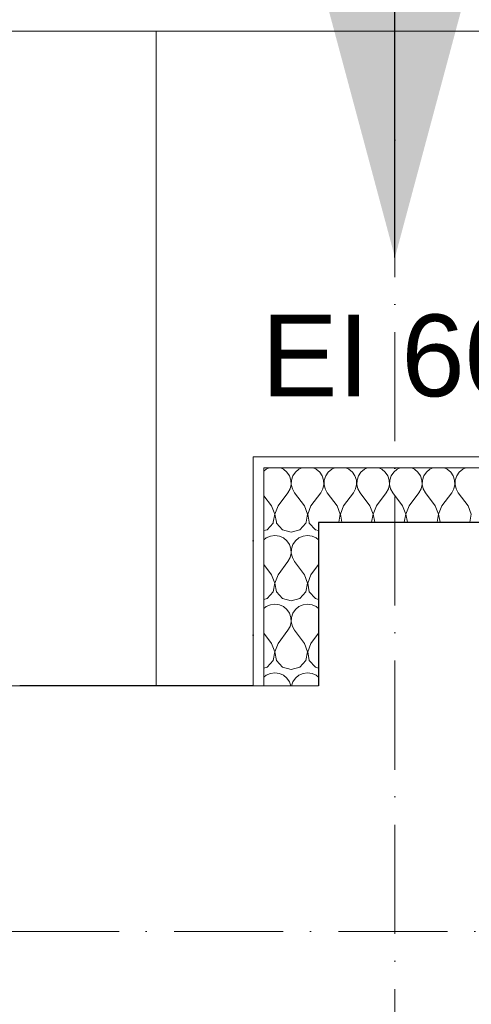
# Model space of a CAD drawing. Header units: millimetres. Extents: x 1700 to 4670, y 990 to 3874.
# Tile 98 of 110: x 3026 to 3109, y 2821 to 3002. Entities that reach past the tile are written whole.
import ezdxf

# ---------------------------------------------------------------- set-up
doc = ezdxf.new("R2010")
doc.units = ezdxf.units.MM
for name, pattern in [('Kropki i Kreski', [300, 200, -50, 0, -50]), ('Przerywana gęsta', [180, 120, -60]), ('Wipeout_Contour', [1000, 0, -1000])]:
    doc.linetypes.add(name, pattern=pattern)
doc.layers.get('0').update_dxf_attribs({"lineweight": 0})
for name, color, linetype, lineweight in [('Nowe_280-A Dachy Powłoki_Nr_pióra__19', 255, 'Continuous', 0), ('Nowe_280-A Dachy Powłoki_Nr_pióra__92', 7, 'Continuous', 13), ('Nowe_410-K Osie_Nr_pióra__18', 9, 'Continuous', 13), ('Nowe_420-K Ściany_Nr_pióra__1', 7, 'Continuous', 13), ('Nowe_420-K Ściany_Nr_pióra__174', 7, 'Continuous', 5), ('Nowe_420-K Ściany_Nr_pióra__21', 7, 'Continuous', 25), ('Nowe_420-K Ściany_Nr_pióra__27', 7, 'Continuous', 25), ('Nowe_420-K Ściany_Nr_pióra__47', 7, 'Continuous', 15), ('Nowe_820-G Rysunki Obrazki_Nr_pióra__85', 7, 'Continuous', 13), ('Nowe_830-G Teksty Etykiety_Nr_pióra__1', 7, 'Continuous', 13)]:
    doc.layers.add(name, color=color, linetype=linetype, lineweight=lineweight)
doc.layers.add('Nowe_420-K Ściany', color=7, linetype='Continuous')
doc.styles.add('STYL_AUTOMATYCZNY_3', font='txt')
doc.dimstyles.new('STYL_AUTOMATYCZNY__4', dxfattribs={"dimtxt": 0.18, "dimasz": 182.4, "dimexe": 0.18, "dimexo": 0.0625, "dimgap": 0, "dimtad": 0, "dimtih": 1, "dimtoh": 1, "dimdec": 4, "dimzin": 0, "dimdsep": 46, "dimtxsty": 'Standard', "dimcen": 0.09, "dimadec": 0, "dimazin": 0, "dimtfac": 1, "dimtdec": 4, "dimtmove": 0, "dimatfit": 3, "dimldrblk": 'ARROWHEAD_5', "dimfxl": 1, "dimtolj": 1, "dimtzin": 0, "dimarcsym": 0})

# ---------------------------------------------------------------- blocks, each defined once
blk = doc.blocks.new('ARROWHEAD_5')
at = {"linetype": 'Continuous', "lineweight": 0}
blk.add_hatch(color=0, dxfattribs=at).paths.add_polyline_path([(-1, 0.2679), (0, 0), (-1, -0.2679)])
at = {"color": 0, "linetype": 'Continuous', "lineweight": 0}
blk.add_line((0, 0), (-1, 0), dxfattribs=at)

msp = doc.modelspace()

# ---------------------------------------------------------------- linework, layer by layer
at = {"layer": 'Nowe_280-A Dachy Powłoki_Nr_pióra__19', "color": 252, "linetype": 'Continuous', "lineweight": 0, "flags": 128}
msp.add_lwpolyline([(3122.79, 2999.41), (2769.79, 2999.41)], dxfattribs=at)
at = {"layer": 'Nowe_280-A Dachy Powłoki_Nr_pióra__92', "color": 252, "linetype": 'Przerywana gęsta', "lineweight": 13, "flags": 128}
for points in [[(2841.04, 2999.41), (3051.04, 2999.41)], [(3051.04, 2999.41), (3051.04, 2879.41)], [(3051.04, 2879.41), (2841.04, 2879.41)]]:
    msp.add_lwpolyline(points, dxfattribs=at)

# ---------------------------------------------------------------- texts
at = {"layer": 'Nowe_830-G Teksty Etykiety_Nr_pióra__1', "color": 252, "linetype": 'Continuous', "lineweight": 13, "insert": (3094.79, 2947.5), "char_height": 15, "attachment_point": 2, "style": 'STYL_AUTOMATYCZNY_3'}
msp.add_mtext('\\A1;{\\pqc;\\fArial|b0|i0|c238|p0;\\W1.000000;EI 60}', dxfattribs=at)

# ---------------------------------------------------------------- leaders
at = {"layer": 'Nowe_820-G Rysunki Obrazki_Nr_pióra__85', "color": 252, "linetype": 'Continuous', "lineweight": 13}
msp.add_leader([(3094.79, 2957.97), (3094.79, 3028.62), (3333.76, 3028.91)], dimstyle='STYL_AUTOMATYCZNY__4', dxfattribs=at)

# ---------------------------------------------------------------- next in the draw order: wipeouts: each hides what was drawn before it
at = {"color": 252, "linetype": 'Wipeout_Contour', "lineweight": 0, "ltscale": 42539.047292}
msp.add_wipeout([(3026.04, 2816.41), (3156.79, 2816.41), (3156.79, 2879.41), (3026.04, 2879.41)], dxfattribs=at).dxf.layer = 'Nowe_420-K Ściany'

# ---------------------------------------------------------------- next in the draw order: linework, layer by layer
at = {"layer": 'Nowe_410-K Osie_Nr_pióra__18', "color": 9, "linetype": 'Kropki i Kreski', "lineweight": 13, "ltscale": 0.1}
msp.add_line((1910.53, 2834.41), (4644.85, 2834.41), dxfattribs=at)
at = {"layer": 'Nowe_420-K Ściany_Nr_pióra__27', "color": 252, "linetype": 'Continuous', "lineweight": 25, "flags": 128}
msp.add_lwpolyline([(3080.79, 2879.41), (3026.04, 2879.41)], dxfattribs=at)

# ---------------------------------------------------------------- next in the draw order: wipeouts: each hides what was drawn before it
at = {"color": 252, "linetype": 'Wipeout_Contour', "lineweight": 0, "ltscale": 41774.254004}
msp.add_wipeout([(3068.79, 2921.41), (3068.79, 2879.41), (3070.79, 2879.41), (3070.79, 2921.41)], dxfattribs=at).dxf.layer = 'Nowe_420-K Ściany'

# ---------------------------------------------------------------- next in the draw order: hatches: boundary and pattern name
at = {"layer": 'Nowe_420-K Ściany', "linetype": 'Continuous', "lineweight": 0}
h = msp.add_hatch(dxfattribs=at)
h.set_pattern_fill('Tynk_0001', color=252, scale=0.1, style=0, pattern_type=2)
h.set_pattern_definition([(0, (2028.786, 2819.407), (0, 17.3205), [0, -10]), (0, (2033.786, 2828.067), (0, 17.3205), [0, -10])])
h.paths.add_polyline_path([(3068.79, 2921.41), (3068.79, 2879.41), (3070.79, 2879.41), (3070.79, 2921.41)])

# ---------------------------------------------------------------- next in the draw order: linework, layer by layer
at = {"layer": 'Nowe_420-K Ściany_Nr_pióra__1', "color": 252, "linetype": 'Continuous', "lineweight": 13, "flags": 128}
msp.add_lwpolyline([(3068.79, 2921.41), (3068.79, 2879.41)], dxfattribs=at)
at = {"layer": 'Nowe_420-K Ściany_Nr_pióra__47', "color": 252, "linetype": 'Continuous', "lineweight": 15, "flags": 128}
msp.add_lwpolyline([(3070.79, 2921.41), (3068.79, 2921.41)], dxfattribs=at)

# ---------------------------------------------------------------- next in the draw order: wipeouts: each hides what was drawn before it
at = {"color": 252, "linetype": 'Wipeout_Contour', "lineweight": 0, "ltscale": 42910.730342}
msp.add_wipeout([(3070.79, 2919.41), (3122.79, 2919.41), (3122.79, 2921.41), (3070.79, 2921.41)], dxfattribs=at).dxf.layer = 'Nowe_420-K Ściany'
at = {"color": 252, "linetype": 'Wipeout_Contour', "lineweight": 0, "ltscale": 41991.577139}
msp.add_wipeout([(3070.79, 2879.41), (3080.79, 2879.41), (3080.79, 2909.41), (3070.79, 2909.41)], dxfattribs=at).dxf.layer = 'Nowe_420-K Ściany'

# ---------------------------------------------------------------- next in the draw order: linework, layer by layer
at = {"layer": 'Nowe_420-K Ściany_Nr_pióra__1', "color": 252, "linetype": 'Continuous', "lineweight": 13}
for p, q in [((3122.79, 2921.41), (3070.79, 2921.41)), ((3070.79, 2909.41), (3070.79, 2879.41))]:
    msp.add_line(p, q, dxfattribs=at)
at = {"layer": 'Nowe_420-K Ściany_Nr_pióra__174', "color": 252, "linetype": 'Continuous', "lineweight": 5}
for p, q in [((3070.79, 2907.89), (3071.36, 2908.06)), ((3071.36, 2908.06), (3072.47, 2909.27)), ((3072.47, 2909.27), (3072.5, 2909.41)), ((3073.08, 2909.41), (3073.1, 2909.27)), ((3073.1, 2909.27), (3074.21, 2908.06)), ((3074.21, 2908.06), (3075.79, 2907.61)), ((3075.79, 2907.61), (3077.36, 2908.06)), ((3077.36, 2908.06), (3078.47, 2909.27)), ((3078.47, 2909.27), (3078.5, 2909.41)), ((3079.08, 2909.41), (3079.1, 2909.27)), ((3079.1, 2909.27), (3080.21, 2908.06)), ((3080.21, 2908.06), (3080.79, 2907.89)), ((3071.21, 2906.56), (3070.79, 2906.21)), ((3071.97, 2906.89), (3071.21, 2906.56)), ((3072.79, 2907.01), (3071.97, 2906.89)), ((3073.61, 2906.89), (3072.79, 2907.01)), ((3074.36, 2906.56), (3073.61, 2906.89)), ((3075, 2906.03), (3074.36, 2906.56)), ((3075.47, 2905.35), (3075, 2906.03)), ((3076.57, 2906.03), (3076.1, 2905.35)), ((3077.21, 2906.56), (3076.57, 2906.03)), ((3077.97, 2906.89), (3077.21, 2906.56)), ((3078.79, 2907.01), (3077.97, 2906.89)), ((3079.61, 2906.89), (3078.79, 2907.01)), ((3080.36, 2906.56), (3079.61, 2906.89)), ((3080.79, 2906.21), (3080.36, 2906.56)), ((3075.73, 2904.56), (3075.47, 2905.35)), ((3075.77, 2903.74), (3075.73, 2904.56)), ((3075.84, 2904.56), (3075.8, 2903.74)), ((3076.1, 2905.35), (3075.84, 2904.56)), ((3075.19, 2902.21), (3075.59, 2902.93)), ((3075.59, 2902.93), (3075.77, 2903.74)), ((3075.8, 2903.74), (3075.99, 2902.93)), ((3075.99, 2902.93), (3076.39, 2902.21)), ((3072.19, 2899.81), (3070.79, 2901.67)), ((3073.39, 2899.81), (3075.19, 2902.21)), ((3078.19, 2899.81), (3076.39, 2902.21)), ((3079.39, 2899.81), (3080.79, 2901.67)), ((3072.77, 2898.28), (3072.19, 2899.81)), ((3073.39, 2899.81), (3072.8, 2898.28)), ((3078.77, 2898.28), (3078.19, 2899.81)), ((3079.39, 2899.81), (3078.8, 2898.28)), ((3072.47, 2896.67), (3072.77, 2898.28)), ((3072.8, 2898.28), (3073.1, 2896.67)), ((3078.47, 2896.67), (3078.77, 2898.28)), ((3078.8, 2898.28), (3079.1, 2896.67)), ((3070.79, 2895.29), (3071.36, 2895.46)), ((3071.36, 2895.46), (3072.47, 2896.67)), ((3073.1, 2896.67), (3074.21, 2895.46)), ((3074.21, 2895.46), (3075.79, 2895.01)), ((3075.79, 2895.01), (3077.36, 2895.46)), ((3077.36, 2895.46), (3078.47, 2896.67)), ((3079.1, 2896.67), (3080.21, 2895.46)), ((3080.21, 2895.46), (3080.79, 2895.29)), ((3071.21, 2893.96), (3070.79, 2893.61)), ((3071.97, 2894.29), (3071.21, 2893.96)), ((3072.79, 2894.41), (3071.97, 2894.29)), ((3073.61, 2894.29), (3072.79, 2894.41)), ((3074.36, 2893.96), (3073.61, 2894.29)), ((3075, 2893.43), (3074.36, 2893.96)), ((3075.47, 2892.75), (3075, 2893.43)), ((3076.57, 2893.43), (3076.1, 2892.75)), ((3077.21, 2893.96), (3076.57, 2893.43)), ((3077.97, 2894.29), (3077.21, 2893.96)), ((3078.79, 2894.41), (3077.97, 2894.29)), ((3079.61, 2894.29), (3078.79, 2894.41)), ((3080.36, 2893.96), (3079.61, 2894.29)), ((3080.79, 2893.61), (3080.36, 2893.96)), ((3075.73, 2891.96), (3075.47, 2892.75)), ((3075.77, 2891.14), (3075.73, 2891.96)), ((3075.84, 2891.96), (3075.8, 2891.14)), ((3076.1, 2892.75), (3075.84, 2891.96)), ((3073.39, 2887.21), (3075.19, 2889.61)), ((3075.19, 2889.61), (3075.59, 2890.33)), ((3075.59, 2890.33), (3075.77, 2891.14)), ((3075.8, 2891.14), (3075.99, 2890.33)), ((3075.99, 2890.33), (3076.39, 2889.61)), ((3078.19, 2887.21), (3076.39, 2889.61)), ((3072.19, 2887.21), (3070.79, 2889.07)), ((3079.39, 2887.21), (3080.79, 2889.07)), ((3072.77, 2885.68), (3072.19, 2887.21)), ((3073.39, 2887.21), (3072.8, 2885.68)), ((3078.77, 2885.68), (3078.19, 2887.21)), ((3079.39, 2887.21), (3078.8, 2885.68)), ((3072.47, 2884.07), (3072.77, 2885.68)), ((3072.8, 2885.68), (3073.1, 2884.07)), ((3078.47, 2884.07), (3078.77, 2885.68)), ((3078.8, 2885.68), (3079.1, 2884.07)), ((3070.79, 2882.69), (3071.36, 2882.86)), ((3071.36, 2882.86), (3072.47, 2884.07)), ((3073.1, 2884.07), (3074.21, 2882.86)), ((3074.21, 2882.86), (3075.79, 2882.41)), ((3075.79, 2882.41), (3077.36, 2882.86)), ((3077.36, 2882.86), (3078.47, 2884.07)), ((3079.1, 2884.07), (3080.21, 2882.86)), ((3080.21, 2882.86), (3080.79, 2882.69)), ((3071.21, 2881.36), (3070.79, 2881.01)), ((3071.97, 2881.69), (3071.21, 2881.36)), ((3072.79, 2881.81), (3071.97, 2881.69)), ((3073.61, 2881.69), (3072.79, 2881.81)), ((3074.36, 2881.36), (3073.61, 2881.69)), ((3075, 2880.83), (3074.36, 2881.36)), ((3075.47, 2880.15), (3075, 2880.83)), ((3076.57, 2880.83), (3076.1, 2880.15)), ((3077.21, 2881.36), (3076.57, 2880.83)), ((3077.97, 2881.69), (3077.21, 2881.36)), ((3078.79, 2881.81), (3077.97, 2881.69)), ((3079.61, 2881.69), (3078.79, 2881.81)), ((3080.36, 2881.36), (3079.61, 2881.69)), ((3080.79, 2881.01), (3080.36, 2881.36)), ((3075.72, 2879.41), (3075.47, 2880.15)), ((3076.1, 2880.15), (3075.85, 2879.41))]:
    msp.add_line(p, q, dxfattribs=at)
at = {"layer": 'Nowe_420-K Ściany_Nr_pióra__47', "color": 252, "linetype": 'Continuous', "lineweight": 15, "flags": 128}
msp.add_lwpolyline([(3070.79, 2879.41), (3068.79, 2879.41)], dxfattribs=at)

# ---------------------------------------------------------------- next in the draw order: wipeouts: each hides what was drawn before it
at = {"color": 252, "linetype": 'Wipeout_Contour', "lineweight": 0, "ltscale": 42789.509665}
msp.add_wipeout([(3110.79, 2909.41), (3080.79, 2909.41), (3080.79, 2879.41), (3110.79, 2879.41)], dxfattribs=at).dxf.layer = 'Nowe_420-K Ściany'

# ---------------------------------------------------------------- next in the draw order: linework, layer by layer
at = {"layer": 'Nowe_420-K Ściany_Nr_pióra__21', "color": 252, "linetype": 'Continuous', "lineweight": 25}
msp.add_line((3080.79, 2909.41), (3080.79, 2879.41), dxfattribs=at)
at = {"layer": 'Nowe_420-K Ściany_Nr_pióra__47', "color": 252, "linetype": 'Continuous', "lineweight": 15, "flags": 128}
msp.add_lwpolyline([(3080.79, 2879.41), (3070.79, 2879.41)], dxfattribs=at)

# ---------------------------------------------------------------- next in the draw order: wipeouts: each hides what was drawn before it
at = {"color": 252, "linetype": 'Wipeout_Contour', "lineweight": 0, "ltscale": 42849.382199}
msp.add_wipeout([(3070.79, 2909.41), (3120.79, 2909.41), (3120.79, 2919.41), (3070.79, 2919.41)], dxfattribs=at).dxf.layer = 'Nowe_420-K Ściany'

# ---------------------------------------------------------------- next in the draw order: linework, layer by layer
at = {"layer": 'Nowe_410-K Osie_Nr_pióra__18', "color": 9, "linetype": 'Kropki i Kreski', "lineweight": 13, "ltscale": 0.1}
msp.add_line((3094.79, 3004.46), (3094.79, 1093.85), dxfattribs=at)
at = {"layer": 'Nowe_420-K Ściany_Nr_pióra__1', "color": 252, "linetype": 'Continuous', "lineweight": 13}
for p, q in [((3120.79, 2919.41), (3070.79, 2919.41)), ((3070.79, 2919.41), (3070.79, 2909.41))]:
    msp.add_line(p, q, dxfattribs=at)
at = {"layer": 'Nowe_420-K Ściany_Nr_pióra__174', "color": 252, "linetype": 'Continuous', "lineweight": 5}
for p, q in [((3071.21, 2919.16), (3070.79, 2918.81)), ((3071.77, 2919.41), (3071.21, 2919.16)), ((3074.36, 2919.16), (3073.8, 2919.41)), ((3075, 2918.63), (3074.36, 2919.16)), ((3075.47, 2917.95), (3075, 2918.63)), ((3076.57, 2918.63), (3076.1, 2917.95)), ((3077.21, 2919.16), (3076.57, 2918.63)), ((3077.77, 2919.41), (3077.21, 2919.16)), ((3080.36, 2919.16), (3079.8, 2919.41)), ((3081, 2918.63), (3080.36, 2919.16)), ((3081.47, 2917.95), (3081, 2918.63)), ((3082.57, 2918.63), (3082.1, 2917.95)), ((3083.21, 2919.16), (3082.57, 2918.63)), ((3083.77, 2919.41), (3083.21, 2919.16)), ((3086.36, 2919.16), (3085.8, 2919.41)), ((3087, 2918.63), (3086.36, 2919.16)), ((3087.47, 2917.95), (3087, 2918.63)), ((3088.57, 2918.63), (3088.1, 2917.95)), ((3089.21, 2919.16), (3088.57, 2918.63)), ((3089.77, 2919.41), (3089.21, 2919.16)), ((3092.36, 2919.16), (3091.8, 2919.41)), ((3093, 2918.63), (3092.36, 2919.16)), ((3093.47, 2917.95), (3093, 2918.63)), ((3094.57, 2918.63), (3094.1, 2917.95)), ((3095.21, 2919.16), (3094.57, 2918.63)), ((3095.77, 2919.41), (3095.21, 2919.16)), ((3098.36, 2919.16), (3097.8, 2919.41)), ((3099, 2918.63), (3098.36, 2919.16)), ((3099.47, 2917.95), (3099, 2918.63)), ((3100.57, 2918.63), (3100.1, 2917.95)), ((3101.21, 2919.16), (3100.57, 2918.63)), ((3101.77, 2919.41), (3101.21, 2919.16)), ((3104.36, 2919.16), (3103.8, 2919.41)), ((3105, 2918.63), (3104.36, 2919.16)), ((3105.47, 2917.95), (3105, 2918.63)), ((3106.57, 2918.63), (3106.1, 2917.95)), ((3107.21, 2919.16), (3106.57, 2918.63)), ((3107.77, 2919.41), (3107.21, 2919.16)), ((3075.73, 2917.16), (3075.47, 2917.95)), ((3075.77, 2916.34), (3075.73, 2917.16)), ((3075.84, 2917.16), (3075.8, 2916.34)), ((3076.1, 2917.95), (3075.84, 2917.16)), ((3081.73, 2917.16), (3081.47, 2917.95)), ((3081.77, 2916.34), (3081.73, 2917.16)), ((3081.84, 2917.16), (3081.8, 2916.34)), ((3082.1, 2917.95), (3081.84, 2917.16)), ((3087.73, 2917.16), (3087.47, 2917.95)), ((3087.77, 2916.34), (3087.73, 2917.16)), ((3087.84, 2917.16), (3087.8, 2916.34)), ((3088.1, 2917.95), (3087.84, 2917.16)), ((3093.73, 2917.16), (3093.47, 2917.95)), ((3093.77, 2916.34), (3093.73, 2917.16)), ((3093.84, 2917.16), (3093.8, 2916.34)), ((3094.1, 2917.95), (3093.84, 2917.16)), ((3099.73, 2917.16), (3099.47, 2917.95)), ((3099.77, 2916.34), (3099.73, 2917.16)), ((3099.84, 2917.16), (3099.8, 2916.34)), ((3100.1, 2917.95), (3099.84, 2917.16)), ((3105.73, 2917.16), (3105.47, 2917.95)), ((3105.77, 2916.34), (3105.73, 2917.16)), ((3105.84, 2917.16), (3105.8, 2916.34)), ((3106.1, 2917.95), (3105.84, 2917.16)), ((3075.19, 2914.81), (3075.59, 2915.53)), ((3075.59, 2915.53), (3075.77, 2916.34)), ((3075.8, 2916.34), (3075.99, 2915.53)), ((3075.99, 2915.53), (3076.39, 2914.81)), ((3081.19, 2914.81), (3081.59, 2915.53)), ((3081.59, 2915.53), (3081.77, 2916.34)), ((3081.8, 2916.34), (3081.99, 2915.53)), ((3081.99, 2915.53), (3082.39, 2914.81)), ((3087.19, 2914.81), (3087.59, 2915.53)), ((3087.59, 2915.53), (3087.77, 2916.34)), ((3087.8, 2916.34), (3087.99, 2915.53)), ((3087.99, 2915.53), (3088.39, 2914.81)), ((3093.19, 2914.81), (3093.59, 2915.53)), ((3093.59, 2915.53), (3093.77, 2916.34)), ((3093.8, 2916.34), (3093.99, 2915.53)), ((3093.99, 2915.53), (3094.39, 2914.81)), ((3099.19, 2914.81), (3099.59, 2915.53)), ((3099.59, 2915.53), (3099.77, 2916.34)), ((3099.8, 2916.34), (3099.99, 2915.53)), ((3099.99, 2915.53), (3100.39, 2914.81)), ((3105.19, 2914.81), (3105.59, 2915.53)), ((3105.59, 2915.53), (3105.77, 2916.34)), ((3105.8, 2916.34), (3105.99, 2915.53)), ((3105.99, 2915.53), (3106.39, 2914.81)), ((3072.19, 2912.41), (3070.79, 2914.27)), ((3073.39, 2912.41), (3075.19, 2914.81)), ((3078.19, 2912.41), (3076.39, 2914.81)), ((3079.39, 2912.41), (3081.19, 2914.81)), ((3084.19, 2912.41), (3082.39, 2914.81)), ((3085.39, 2912.41), (3087.19, 2914.81)), ((3090.19, 2912.41), (3088.39, 2914.81)), ((3091.39, 2912.41), (3093.19, 2914.81)), ((3096.19, 2912.41), (3094.39, 2914.81)), ((3097.39, 2912.41), (3099.19, 2914.81)), ((3102.19, 2912.41), (3100.39, 2914.81)), ((3103.39, 2912.41), (3105.19, 2914.81)), ((3108.19, 2912.41), (3106.39, 2914.81)), ((3072.77, 2910.88), (3072.19, 2912.41)), ((3073.39, 2912.41), (3072.8, 2910.88)), ((3078.77, 2910.88), (3078.19, 2912.41)), ((3079.39, 2912.41), (3078.8, 2910.88)), ((3084.77, 2910.88), (3084.19, 2912.41)), ((3085.39, 2912.41), (3084.8, 2910.88)), ((3090.77, 2910.88), (3090.19, 2912.41)), ((3091.39, 2912.41), (3090.8, 2910.88)), ((3096.77, 2910.88), (3096.19, 2912.41)), ((3097.39, 2912.41), (3096.8, 2910.88)), ((3102.77, 2910.88), (3102.19, 2912.41)), ((3103.39, 2912.41), (3102.8, 2910.88)), ((3108.77, 2910.88), (3108.19, 2912.41)), ((3072.5, 2909.41), (3072.77, 2910.88)), ((3072.8, 2910.88), (3073.08, 2909.41)), ((3078.5, 2909.41), (3078.77, 2910.88)), ((3078.8, 2910.88), (3079.08, 2909.41)), ((3084.5, 2909.41), (3084.77, 2910.88)), ((3084.8, 2910.88), (3085.08, 2909.41)), ((3090.5, 2909.41), (3090.77, 2910.88)), ((3090.8, 2910.88), (3091.08, 2909.41)), ((3096.5, 2909.41), (3096.77, 2910.88)), ((3096.8, 2910.88), (3097.08, 2909.41)), ((3102.5, 2909.41), (3102.77, 2910.88)), ((3102.8, 2910.88), (3103.08, 2909.41)), ((3108.5, 2909.41), (3108.77, 2910.88))]:
    msp.add_line(p, q, dxfattribs=at)
at = {"layer": 'Nowe_420-K Ściany_Nr_pióra__21', "color": 252, "linetype": 'Continuous', "lineweight": 25}
msp.add_line((3080.79, 2909.41), (3110.79, 2909.41), dxfattribs=at)

doc.saveas('drawing.dxf')
